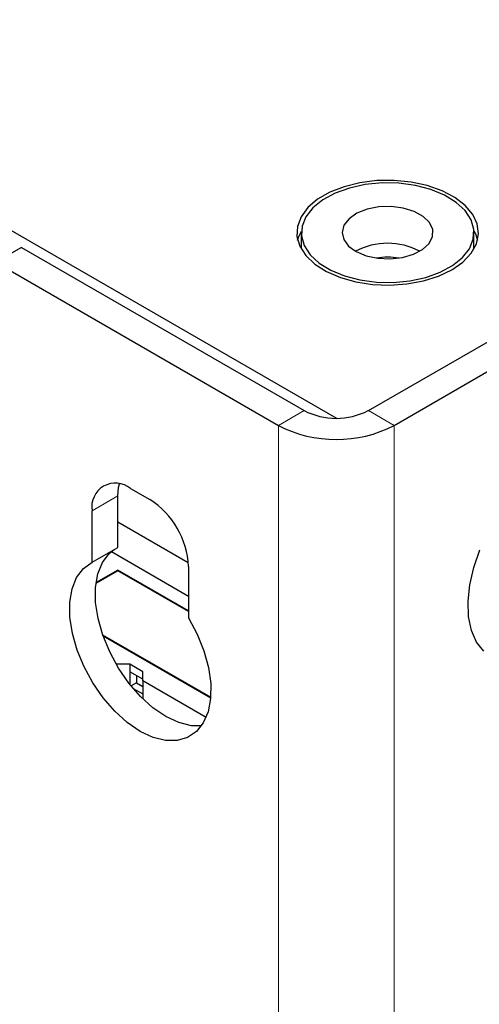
# Paper-space layout 'Blatt4' of a CAD drawing. Header units: millimetres. Extents: x 5 to 418, y 2 to 292.
# Tile 103 of 117: x 313 to 322, y 208 to 226. Entities that reach past the tile are written whole.
import ezdxf

# ---------------------------------------------------------------- set-up
doc = ezdxf.new("R2010")
doc.units = ezdxf.units.MM

psp = doc.layouts.new('Blatt4')

# ---------------------------------------------------------------- linework, layer by layer
at = {"color": 7, "linetype": 'Continuous', "lineweight": 25}
for p, q in [((269.746, 247.021), (319.131, 218.511)), ((318.485, 221.917), (318.485, 221.644)), ((321.652, 221.644), (321.652, 221.917)), ((313.351, 221.646), (312.879, 221.374)), ((313.351, 221.646), (318.536, 218.652)), ((318.485, 221.644), (318.486, 221.615)), ((321.651, 221.615), (321.652, 221.644)), ((312.879, 221.374), (318.065, 218.38)), ((319.715, 218.652), (323.722, 220.965)), ((320.186, 218.38), (324.193, 220.693)), ((315.354, 217.223), (315.708, 217.019)), ((315.118, 216.141), (315.118, 217.087)), ((314.647, 215.869), (314.647, 216.815)), ((315.118, 216.61), (316.412, 215.863)), ((314.647, 215.869), (315.118, 216.141)), ((315.002, 216.065), (316.415, 215.249)), ((316.415, 215.794), (316.415, 214.848)), ((315.118, 215.712), (314.718, 215.481)), ((315.118, 215.725), (314.72, 215.495)), ((316.415, 214.977), (315.118, 215.725)), ((315.118, 215.725), (315.118, 215.712)), ((316.415, 214.963), (315.118, 215.712)), ((314.842, 214.538), (316.823, 213.394)), ((314.848, 214.521), (316.822, 213.381)), ((315.342, 213.998), (315.091, 213.998)), ((315.578, 213.861), (315.342, 213.998)), ((315.342, 213.998), (315.342, 213.861)), ((315.578, 213.725), (315.342, 213.861)), ((315.342, 213.861), (315.342, 213.628)), ((315.46, 213.793), (315.46, 213.657)), ((315.578, 213.691), (315.578, 213.861)), ((315.46, 213.657), (315.364, 213.602)), ((315.46, 213.657), (315.578, 213.589)), ((316.738, 213.021), (315.578, 213.691)), ((315.578, 213.691), (315.578, 213.366)), ((315.402, 213.555), (315.578, 213.453))]:
    psp.add_line(p, q, dxfattribs=at)
at = {"color": 7, "linetype": 'Continuous', "lineweight": 18}
for p, q in [((318.536, 218.652), (318.065, 218.38)), ((319.715, 218.652), (320.186, 218.38)), ((318.065, 86.373), (318.065, 218.38)), ((320.186, 218.38), (320.186, 86.373)), ((314.647, 216.815), (315.118, 217.087))]:
    psp.add_line(p, q, dxfattribs=at)
at = {"color": 7, "linetype": 'Continuous', "lineweight": 25, "flags": 128}
for points in [[(321.247, 221.236), (321.448, 221.377), (321.6, 221.538), (321.697, 221.712), (321.734, 221.894), (321.712, 222.076), (321.63, 222.253), (321.491, 222.417), (321.301, 222.564), (321.067, 222.687), (320.796, 222.782), (320.5, 222.846), (320.187, 222.876), (319.87, 222.872), (319.561, 222.833), (319.269, 222.761), (319.007, 222.659), (318.783, 222.529), (318.605, 222.378), (318.481, 222.21), (318.413, 222.031), (318.406, 221.848), (318.458, 221.668), (318.569, 221.496), (318.734, 221.34), (318.947, 221.205), (319.201, 221.095), (319.486, 221.015), (319.792, 220.968), (320.108, 220.955), (320.423, 220.976), (320.724, 221.032), (321.002, 221.12), (321.247, 221.236)], [(318.539, 221.68), (318.648, 221.512), (318.812, 221.36), (319.024, 221.229), (319.277, 221.125), (319.559, 221.051), (319.862, 221.01), (320.172, 221.004), (320.478, 221.034), (320.769, 221.097), (321.032, 221.191), (321.259, 221.314), (321.439, 221.46), (321.568, 221.623), (321.638, 221.797), (321.648, 221.976), (321.598, 222.153), (321.488, 222.321), (321.324, 222.473), (321.112, 222.604), (320.86, 222.708), (320.577, 222.782), (320.275, 222.823), (319.965, 222.829), (319.658, 222.799), (319.368, 222.736), (319.104, 222.642), (318.878, 222.519), (318.697, 222.374), (318.569, 222.21), (318.498, 222.036), (318.488, 221.857), (318.539, 221.68)], [(319.263, 221.792), (319.351, 221.671), (319.493, 221.569), (319.676, 221.492), (319.889, 221.447), (320.116, 221.436), (320.338, 221.461), (320.541, 221.52), (320.709, 221.609), (320.829, 221.72), (320.892, 221.846), (320.895, 221.977), (320.836, 222.103), (320.721, 222.216), (320.557, 222.306), (320.356, 222.368), (320.135, 222.396), (319.908, 222.389), (319.693, 222.346), (319.506, 222.272), (319.361, 222.171), (319.268, 222.052), (319.235, 221.922), (319.263, 221.792)], [(318.418, 221.78), (318.44, 221.849), (318.486, 221.946)], [(321.651, 221.946), (321.678, 221.893), (321.718, 221.78)], [(315.118, 217.087), (315.132, 217.238), (315.149, 217.306)], [(316.652, 212.865), (316.469, 212.869), (316.239, 212.927), (316.002, 213.038), (315.765, 213.2), (315.536, 213.408), (315.323, 213.653), (315.132, 213.928), (314.971, 214.223), (314.845, 214.529), (314.758, 214.836), (314.712, 215.132), (314.711, 215.408), (314.753, 215.654), (314.837, 215.863), (314.96, 216.027), (315.054, 216.104)], [(321.83, 214.235), (321.699, 214.405), (321.606, 214.619), (321.553, 214.871), (321.543, 215.153), (321.574, 215.457), (321.648, 215.775), (321.76, 216.098)], [(316.415, 214.848), (316.573, 214.551), (316.697, 214.245), (316.781, 213.939), (316.823, 213.644), (316.821, 213.37), (316.776, 213.126), (316.688, 212.921), (316.562, 212.761), (316.401, 212.651), (316.211, 212.596), (315.997, 212.597), (315.768, 212.655), (315.531, 212.766), (315.294, 212.928), (315.065, 213.136), (314.851, 213.381), (314.661, 213.656), (314.5, 213.951), (314.373, 214.257), (314.286, 214.564), (314.241, 214.86), (314.239, 215.136), (314.281, 215.382), (314.365, 215.591), (314.489, 215.755), (314.647, 215.869)]]:
    psp.add_lwpolyline(points, dxfattribs=at)
at = {"color": 7, "linetype": 'Continuous', "lineweight": 25}
for centre, radius, start, end in [((320.068, 220.469), 1.254, 61.977, 118.023), ((320.068, 220.266), 1.202, 80.1124, 99.8876), ((319.125, 219.79), 1.281, 242.6097, 297.3903), ((319.125, 220.427), 2.306, 242.6097, 297.3903), ((315.078, 216.885), 0.437, 50.7967, 189.214), ((314.88, 215.724), 1.537, 2.6055, 57.3945)]:
    psp.add_arc(centre, radius, start, end, dxfattribs=at)

doc.saveas('drawing.dxf')
